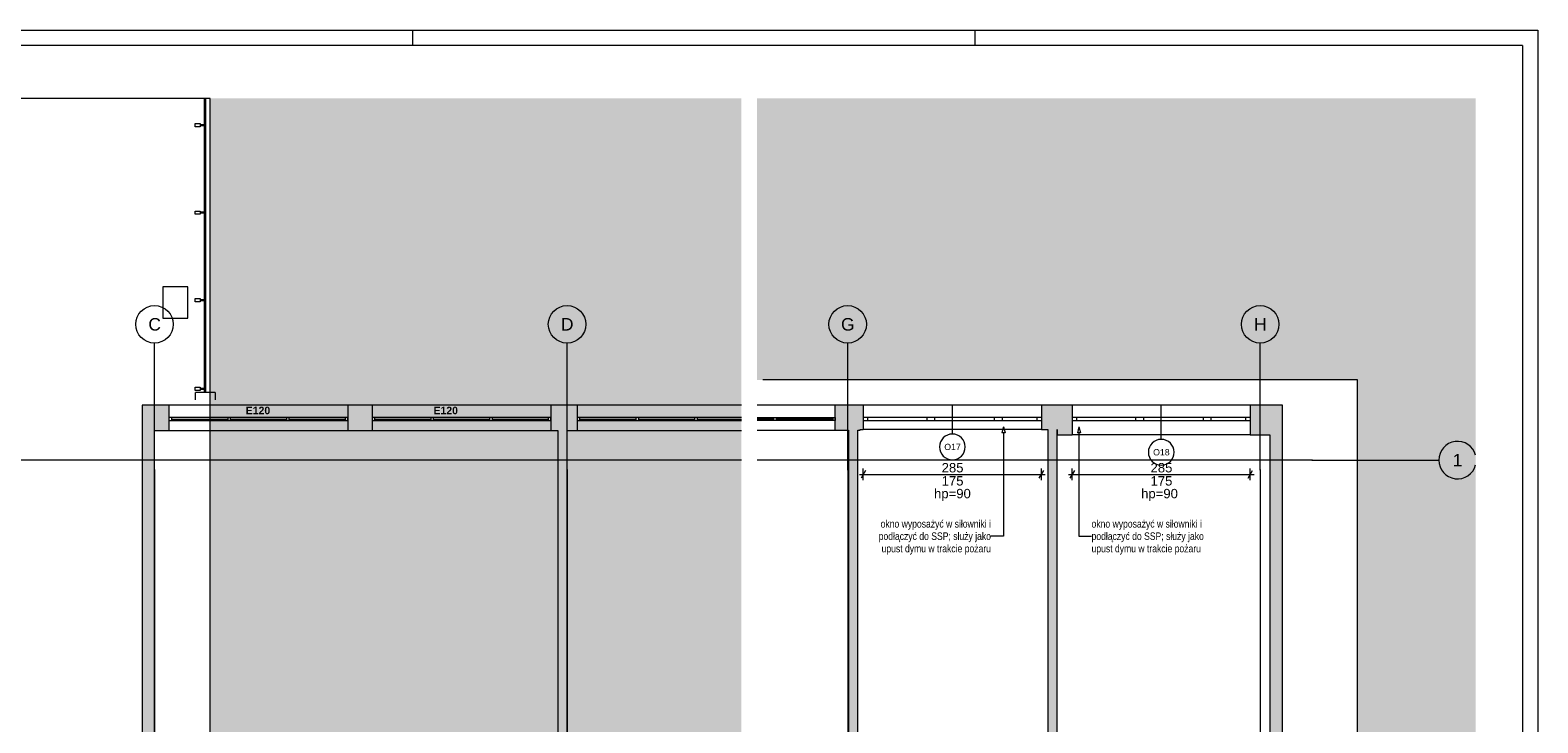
# Paper-space layout 'A-34 RZUT - PIĘTRO 4' of a CAD drawing. Header units: millimetres. Extents: x 0 to 800, y 0 to 550.
# Tile 15 of 15: x 318 to 800, y 329 to 550. Entities that reach past the tile are written whole.
import ezdxf
from ezdxf.xclip import XClip

# ---------------------------------------------------------------- set-up
doc = ezdxf.new("R2010")
doc.units = ezdxf.units.MM
doc.header["$MEASUREMENT"] = 0
doc.header["$XCLIPFRAME"] = 0
doc.linetypes.add('DASHDOTX2', pattern=[1000, 500, -250, 0, -250])
doc.linetypes.add('PRZERYWANA_DU_A', pattern=[550, 350.0000000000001, -199.9999999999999])
for name, color, linetype, lineweight in [('0_Nr_pióra__2', 8, 'Continuous', 13), ('A_Arkusz_Nr_pióra__1', 7, 'Continuous', 20), ('A_podkład_Nr_pióra__2', 8, 'Continuous', 13), ('A_wymiary_Nr_pióra__1', 7, 'Continuous', 20), ('A_wymiary_Nr_pióra__2', 8, 'Continuous', 13), ('A_ściany_Nr_pióra__1', 7, 'Continuous', 20), ('Okna Archicada_Nr_pióra__3', 252, 'Continuous', 13), ('Znaczniki okien Archicada_Nr_pióra__3', 252, 'Continuous', 13)]:
    doc.layers.add(name, color=color, linetype=linetype, lineweight=lineweight)
for name, color, linetype, lineweight, true_color in [('A_Arkusz_Nr_pióra__237', 7, 'Continuous', 5, 0x343434), ('A_opis_Nr_pióra__255', 7, 'Continuous', 15, 0x242424), ('A_opis_Nr_pióra__8', 7, 'Continuous', 13, 0x4c4c4c), ('A_osie_Nr_pióra__16', 7, 'Continuous', 5, 0x0f0f0f), ('A_osie_Nr_pióra__76', 7, 'Continuous', 5, 0x2d2d2d), ('A_ppoż proj_Nr_pióra__8', 7, 'Continuous', 13, 0x4c4c4c), ('A_ściany_Nr_pióra__19', 7, 'Continuous', 5, 0x191919), ('Okna Archicada_Nr_pióra__19', 7, 'Continuous', 5, 0x191919)]:
    doc.layers.add(name, color=color, linetype=linetype, lineweight=lineweight, true_color=true_color)
doc.layers.add('A_podrys', color=7, linetype='Continuous')
doc.layers.add('A_ściany', color=7, linetype='Continuous')
doc.styles.add('STYL_AUTOMATYCZNY_1', font='arial.ttf')
doc.styles.add('STYL_AUTOMATYCZNY_2', font='ARIALN.TTF')
doc.styles.add('STYL_AUTOMATYCZNY_3', font='arial.ttf')
doc.styles.add('STYL_AUTOMATYCZNY_5', font='arial.ttf')

# ---------------------------------------------------------------- blocks, each defined once
blk = doc.blocks.new('Rysunek_1_1', base_point=(-3193.210673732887, -647.6028358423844))
at = {"linetype": 'Continuous', "lineweight": 0, "true_color": 0x484848}
blk.add_hatch(color=251, dxfattribs=at).paths.add_polyline_path([(545.1719959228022, 528.1668315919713), (375.1720020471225, 528.1668315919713), (375.1720020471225, 300.5468399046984), (545.1719959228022, 300.5468399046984)])
at = {"layer": 'A_ściany', "linetype": 'Continuous', "lineweight": 0, "true_color": 0x000000}
for points in [[(357.3735442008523, 296.1068323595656), (357.3735442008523, 422.0668323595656), (353.3835442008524, 430.1668323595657), (353.3835442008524, 292.0468323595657)], [(361.9835442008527, 422.0668323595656), (361.9835442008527, 430.1668323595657), (353.3835442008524, 430.1668323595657), (357.3735442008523, 422.0668323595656)], [(426.9835442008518, 422.0668323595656), (426.9835442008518, 430.1668323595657), (419.1835442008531, 430.1668323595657), (419.1835442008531, 422.0668323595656)], [(492.5835442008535, 422.0668323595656), (492.5835442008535, 430.1668323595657), (484.1835442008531, 430.1668323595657), (484.1835442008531, 422.0668323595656)], [(489.3835442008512, 296.1068323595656), (489.3835442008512, 422.0668323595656), (486.3835442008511, 422.0668323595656), (486.3835442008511, 296.1068323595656)]]:
    blk.add_hatch(color=18, dxfattribs=at).paths.add_polyline_path(points)
at = {"layer": '0_Nr_pióra__2', "color": 8, "linetype": 'PRZERYWANA_DU_A', "lineweight": 13, "ltscale": 2, "flags": 128}
for points in [[(375.1719941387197, 528.1668323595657), (61.04157373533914, 528.1668323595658)], [(545.1719941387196, 300.5468323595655), (375.1719941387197, 300.5468323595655), (375.1719941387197, 528.1668323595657)]]:
    blk.add_lwpolyline(points, dxfattribs=at)
at = {"layer": 'A_osie_Nr_pióra__16', "color": 250, "linetype": 'DASHDOTX2', "lineweight": 5, "ltscale": 2, "true_color": 0x0f0f0f}
for p, q in [((357.3835442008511, 409.4627851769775), (357.3835467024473, 449.9649491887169)), ((489.3835442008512, 409.4627851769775), (489.3835435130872, 449.9649491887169)), ((545.1719923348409, 412.5468351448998), (96.77420926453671, 412.5468351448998)), ((357.3835474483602, 409.462781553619), (357.3835474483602, 110.5468336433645)), ((489.3835467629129, 409.462781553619), (489.3835467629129, 110.5468336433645))]:
    blk.add_line(p, q, dxfattribs=at)
for p in [(357.3835442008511, 409.4627851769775), (357.3835442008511, 409.4627851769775), (489.3835442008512, 409.4627851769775), (489.3835442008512, 409.4627851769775)]:
    blk.add_point(p, dxfattribs=at)
at = {"layer": 'A_osie_Nr_pióra__76', "color": 250, "linetype": 'Continuous', "lineweight": 5, "ltscale": 2, "true_color": 0x2d2d2d}
for centre in [(357.3835442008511, 455.9649460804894), (489.3835442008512, 455.9649460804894)]:
    blk.add_circle(centre, 6.000000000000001, dxfattribs=at)
at = {"layer": 'A_podkład_Nr_pióra__2', "color": 8, "linetype": 'Continuous', "lineweight": 13, "ltscale": 2}
for p, q in [((373.253469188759, 528.1668301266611), (373.253469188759, 434.203717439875)), ((373.7625511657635, 434.203717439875), (373.7625511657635, 528.1668301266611)), ((370.3747096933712, 519.1272643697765), (370.3747096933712, 520.1553927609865)), ((370.3747096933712, 520.1553927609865), (372.0197151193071, 520.1553927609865)), ((372.0197151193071, 519.1272643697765), (370.3747096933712, 519.1272643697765)), ((372.0197151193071, 520.1553927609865), (372.0197151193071, 519.1272643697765)), ((372.0197151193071, 519.8469505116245), (373.253469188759, 519.8469505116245)), ((373.253469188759, 519.4356991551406), (372.0197151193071, 519.4356991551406)), ((373.664720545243, 520.1553927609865), (373.253469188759, 520.1553927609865)), ((373.253469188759, 519.1272643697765), (373.664720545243, 519.1272643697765)), ((373.664720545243, 519.1272643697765), (373.664720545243, 520.1553927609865)), ((370.3747096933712, 491.1621198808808), (370.3747096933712, 492.1902557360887)), ((370.3747096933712, 492.1902557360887), (372.0197151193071, 492.1902557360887)), ((372.0197151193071, 492.1902557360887), (372.0197151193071, 491.1621198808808)), ((373.664720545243, 492.1902557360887), (373.253469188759, 492.1902557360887)), ((373.664720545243, 491.1621198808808), (373.664720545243, 492.1902557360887)), ((372.0197151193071, 491.1621198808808), (370.3747096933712, 491.1621198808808)), ((372.0197151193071, 491.8818134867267), (373.253469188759, 491.8818134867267)), ((373.253469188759, 491.4705621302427), (372.0197151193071, 491.4705621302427)), ((373.253469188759, 491.1621198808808), (373.664720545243, 491.1621198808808)), ((368.0625497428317, 467.9037127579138), (360.0625472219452, 467.9037127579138)), ((360.0625472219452, 467.9037127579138), (360.0625472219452, 457.9037170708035)), ((368.0625497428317, 457.9037170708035), (368.0625497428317, 467.9037127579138)), ((370.3747096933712, 463.1969828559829), (370.3747096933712, 464.2251112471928)), ((370.3747096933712, 464.2251112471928), (372.0197151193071, 464.2251112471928)), ((372.0197151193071, 463.1969828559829), (370.3747096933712, 463.1969828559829)), ((372.0197151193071, 464.2251112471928), (372.0197151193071, 463.1969828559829)), ((372.0197151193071, 463.9166764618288), (373.253469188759, 463.9166764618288)), ((373.253469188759, 463.5054251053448), (372.0197151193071, 463.5054251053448)), ((373.664720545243, 464.2251112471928), (373.253469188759, 464.2251112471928)), ((373.253469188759, 463.1969828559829), (373.664720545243, 463.1969828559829)), ((373.664720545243, 463.1969828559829), (373.664720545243, 464.2251112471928)), ((360.0625472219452, 457.9037170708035), (368.0625497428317, 457.9037170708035)), ((370.3747096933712, 434.820594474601), (370.3747096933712, 435.8487228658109)), ((370.3747096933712, 435.8487228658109), (372.0197151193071, 435.8487228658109)), ((372.0197151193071, 434.820594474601), (370.3747096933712, 434.820594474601)), ((370.4625460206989, 431.8037136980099), (370.4625460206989, 434.203717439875)), ((376.7625483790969, 434.203717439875), (370.4625460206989, 434.203717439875)), ((372.0197151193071, 435.8487228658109), (372.0197151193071, 434.820594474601)), ((372.0197151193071, 435.540280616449), (373.253469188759, 435.540280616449)), ((373.253469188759, 435.129029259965), (372.0197151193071, 435.129029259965)), ((373.664720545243, 435.8487228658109), (373.253469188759, 435.8487228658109)), ((373.253469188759, 434.820594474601), (373.664720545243, 434.820594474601)), ((373.664720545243, 434.820594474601), (373.664720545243, 435.8487228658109)), ((376.7625483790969, 434.203717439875), (376.7625483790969, 431.8037136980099))]:
    blk.add_line(p, q, dxfattribs=at)
at = {"layer": 'A_ściany_Nr_pióra__1', "color": 7, "linetype": 'Continuous', "lineweight": 20, "ltscale": 2}
for p, q in [((361.9835414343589, 430.1668291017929), (361.9835414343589, 422.066831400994)), ((419.1835460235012, 430.1668291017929), (419.1835460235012, 422.066831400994)), ((426.983543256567, 430.1668291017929), (426.983543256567, 422.066831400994)), ((484.1835478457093, 430.1668291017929), (484.1835478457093, 422.066831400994)), ((492.5835460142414, 430.1668291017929), (492.5835460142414, 422.066831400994))]:
    blk.add_line(p, q, dxfattribs=at)
at = {"layer": 'A_ściany_Nr_pióra__1', "color": 7, "linetype": 'Continuous', "lineweight": 20, "ltscale": 2, "flags": 128}
for points in [[(353.3835442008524, 430.1668323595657), (353.3835442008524, 292.0468323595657)], [(361.9835442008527, 430.1668323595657), (353.3835442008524, 430.1668323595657)], [(426.9835442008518, 430.1668323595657), (419.1835442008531, 430.1668323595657)], [(492.5835442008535, 430.1668323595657), (484.1835442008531, 430.1668323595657)], [(357.3735442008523, 296.1068323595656), (357.3735442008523, 422.0668323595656)], [(357.3735442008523, 422.0668323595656), (361.9835442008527, 422.0668323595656)], [(419.1835442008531, 422.0668323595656), (426.9835442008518, 422.0668323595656)], [(484.1835442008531, 422.0668323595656), (486.3835442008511, 422.0668323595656)], [(486.3835442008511, 422.0668323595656), (486.3835442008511, 296.1068323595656)], [(489.3835442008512, 422.0668323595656), (492.5835442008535, 422.0668323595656)], [(489.3835442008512, 296.1068323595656), (489.3835442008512, 422.0668323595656)]]:
    blk.add_lwpolyline(points, dxfattribs=at)
at = {"layer": 'A_ściany_Nr_pióra__19', "color": 250, "linetype": 'Continuous', "lineweight": 5, "ltscale": 2, "true_color": 0x191919}
for p, q in [((419.1835460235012, 430.1668291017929), (361.9835414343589, 430.1668291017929)), ((484.1835478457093, 430.1668291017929), (426.983543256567, 430.1668291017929)), ((545.1719932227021, 430.166832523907), (492.5835457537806, 430.166832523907)), ((361.9835414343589, 422.066831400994), (419.1835460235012, 422.066831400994)), ((426.983543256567, 422.066831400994), (484.1835478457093, 422.066831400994)), ((492.5835457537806, 422.0668358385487), (545.1719932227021, 422.0668358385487))]:
    blk.add_line(p, q, dxfattribs=at)
at = {"layer": 'Okna Archicada_Nr_pióra__19', "color": 250, "linetype": 'Continuous', "lineweight": 5, "ltscale": 2, "true_color": 0x191919}
for p, q in [((419.1835460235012, 426.1668353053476), (361.9835414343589, 426.1668353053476)), ((361.9835414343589, 426.1668353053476), (361.9835414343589, 425.1668312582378)), ((361.9835414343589, 425.1668312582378), (419.1835460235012, 425.1668312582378)), ((362.7835476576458, 426.1668353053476), (362.7835476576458, 425.1668312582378)), ((362.7835476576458, 425.6668295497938), (380.7835458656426, 425.6668295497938)), ((380.7835458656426, 426.1668353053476), (380.7835458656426, 425.1668312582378)), ((381.5835446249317, 426.1668353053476), (381.5835446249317, 425.1668312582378)), ((381.5835446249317, 425.6668295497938), (399.5835428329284, 425.6668295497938)), ((399.5835428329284, 426.1668353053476), (399.5835428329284, 425.1668312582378)), ((400.3835415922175, 426.1668353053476), (400.3835415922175, 425.1668312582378)), ((400.3835415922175, 425.6668295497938), (418.383547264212, 425.6668295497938)), ((418.383547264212, 426.1668353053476), (418.383547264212, 425.1668312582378)), ((419.1835460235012, 425.1668312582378), (419.1835460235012, 426.1668353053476)), ((484.1835478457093, 426.1668353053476), (426.983543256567, 426.1668353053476)), ((426.983543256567, 426.1668353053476), (426.983543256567, 425.1668312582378)), ((426.983543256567, 425.1668312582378), (484.1835478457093, 425.1668312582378)), ((427.783542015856, 426.1668353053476), (427.783542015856, 425.1668312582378)), ((427.783542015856, 425.6668295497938), (445.7835476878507, 425.6668295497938)), ((445.7835476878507, 426.1668353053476), (445.7835476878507, 425.1668312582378)), ((446.5835464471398, 426.1668353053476), (446.5835464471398, 425.1668312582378)), ((446.5835464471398, 425.6668295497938), (464.5835446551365, 425.6668295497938)), ((464.5835446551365, 426.1668353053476), (464.5835446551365, 425.1668312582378)), ((465.3835434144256, 426.1668353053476), (465.3835434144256, 425.1668312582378)), ((465.3835434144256, 425.6668295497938), (483.3835416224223, 425.6668295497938)), ((483.3835416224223, 426.1668353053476), (483.3835416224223, 425.1668312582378)), ((484.1835478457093, 425.1668312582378), (484.1835478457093, 426.1668353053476)), ((545.1719932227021, 426.1668325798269), (492.5835457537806, 426.1668325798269)), ((492.5835457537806, 426.1668325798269), (492.5835460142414, 425.1668312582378)), ((492.5835457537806, 425.1668344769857), (545.1719932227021, 425.1668344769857)), ((493.3835447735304, 426.1668353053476), (493.3835447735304, 425.1668312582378)), ((493.3835447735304, 425.6668295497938), (511.3835429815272, 425.6668295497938)), ((511.3835429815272, 426.1668353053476), (511.3835429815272, 425.1668312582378)), ((512.1835417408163, 426.1668353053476), (512.1835417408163, 425.1668312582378)), ((512.1835417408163, 425.6668295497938), (530.183547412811, 425.6668295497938)), ((530.183547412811, 426.1668353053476), (530.183547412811, 425.1668312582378)), ((530.9835454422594, 425.6668349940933), (545.1719905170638, 425.6668349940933)), ((530.9835461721, 426.1668353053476), (530.9835461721, 425.1668312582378))]:
    blk.add_line(p, q, dxfattribs=at)
at = {"layer": 'A_osie_Nr_pióra__76', "color": 250, "linetype": 'Continuous', "lineweight": 5, "true_color": 0x2d2d2d, "char_height": 4, "attachment_point": 1, "style": 'STYL_AUTOMATYCZNY_1'}
for s, insert in [('\\A1;{\\pql;\\pt0;\\fArial|b0|i0|c238|p0;\\W1.000000;C}', (355.4027342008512, 457.9649461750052)), ('\\A1;{\\pql;\\pt0;\\fArial|b0|i0|c238|p0;\\W1.000000;D}', (487.4027342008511, 457.9649461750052))]:
    blk.add_mtext(s, dxfattribs=dict(at, insert=insert))
at = {"layer": 'A_ppoż proj_Nr_pióra__8', "color": 251, "linetype": 'Continuous', "lineweight": 13, "true_color": 0x4c4c4c, "char_height": 2.399999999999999, "attachment_point": 5, "style": 'STYL_AUTOMATYCZNY_3'}
for insert in [(390.4835442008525, 428.3980868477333), (450.5524253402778, 428.3980868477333)]:
    blk.add_mtext('\\A1;{\\pqc;\\fArial|b1|i0|c238|p0;\\W1.000000;E\\fArial|b1|i0|c238|p0;\\W1.000000;12\\fArial|b1|i0|c238|p0;\\W1.000000;0}', dxfattribs=dict(at, insert=insert))
blk = doc.blocks.new('Rysunek_2_2', base_point=(-3499.427803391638, -647.6028358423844))
at = {"linetype": 'Continuous', "lineweight": 0, "true_color": 0x484848}
blk.add_hatch(color=251, dxfattribs=at).paths.add_polyline_path([(780.0999990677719, 528.1668315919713), (550.1719986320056, 528.1668315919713), (550.1719986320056, 438.1668307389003), (742.3024135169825, 438.1668307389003), (742.3024135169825, 120.5468381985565), (550.1719986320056, 120.5468381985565), (550.1719986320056, 110.5468303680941), (780.0999990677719, 110.5468303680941)])
at = {"layer": 'A_ściany', "linetype": 'Continuous', "lineweight": 0, "true_color": 0x000000}
for points in [[(575.1664145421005, 430.1668323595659), (575.1664145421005, 422.1668323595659), (583.1664145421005, 422.1668323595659), (583.1664145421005, 430.1668323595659)], [(583.1664145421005, 422.3668323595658), (584.166414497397, 422.3668323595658), (584.166414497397, 430.1668327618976), (583.1664145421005, 430.1668327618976)], [(646.1664145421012, 430.1668327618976), (641.1664147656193, 430.1668327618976), (641.1664147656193, 422.3668323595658), (646.1664145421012, 422.3668323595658)], [(646.1664145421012, 420.6668323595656), (651.0024141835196, 420.6668323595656), (651.0024141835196, 430.1668318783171), (646.1664145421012, 430.1668318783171)], [(718.3024145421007, 430.1668318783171), (708.0024145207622, 430.1668318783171), (708.0024145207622, 420.6668323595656), (714.2024141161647, 420.6668323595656)], [(718.3024142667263, 430.1668323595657), (714.2024145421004, 420.6668318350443), (714.2024145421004, 288.0268305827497), (715.7024144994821, 288.0268305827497), (718.3024142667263, 288.0268305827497)], [(582.3815309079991, 295.9510601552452), (582.3815309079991, 422.1668323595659), (579.381530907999, 422.1668323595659), (579.381530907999, 295.9510601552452)], [(646.1664145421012, 295.9510601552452), (646.1664145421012, 422.3668323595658), (643.1664145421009, 422.3668323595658), (643.1664145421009, 295.9510601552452)]]:
    blk.add_hatch(color=18, dxfattribs=at).paths.add_polyline_path(points)
at = {"layer": '0_Nr_pióra__2', "color": 8, "linetype": 'PRZERYWANA_DU_A', "lineweight": 13, "ltscale": 2, "flags": 128}
blk.add_lwpolyline([(550.1719941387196, 120.5468323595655), (742.3024145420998, 120.5468323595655), (742.3024145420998, 438.1668323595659), (550.1719941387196, 438.1668323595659)], dxfattribs=at)
at = {"layer": 'A_opis_Nr_pióra__255', "color": 250, "linetype": 'Continuous', "lineweight": 15, "ltscale": 2, "true_color": 0x242424}
for p, q in [((629.0324376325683, 423.1612976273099), (628.5324359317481, 421.2952726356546)), ((629.5324331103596, 421.2952726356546), (628.5324359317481, 421.2952726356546)), ((629.0324376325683, 423.1612976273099), (629.5324331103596, 421.2952726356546)), ((629.0324376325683, 421.2952726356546), (629.0324376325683, 388.2098177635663)), ((653.1748959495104, 423.1612976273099), (652.6749004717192, 421.2952726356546)), ((653.6748976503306, 421.2952726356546), (652.6749004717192, 421.2952726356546)), ((653.1748959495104, 423.1612976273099), (653.6748976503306, 421.2952726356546)), ((653.1748959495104, 421.2952726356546), (653.1748959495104, 388.2098177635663)), ((629.0324376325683, 388.2098177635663), (625.0081604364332, 388.2098177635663)), ((653.1748959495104, 388.2098177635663), (657.1991731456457, 388.2098177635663))]:
    blk.add_line(p, q, dxfattribs=at)
at = {"layer": 'A_osie_Nr_pióra__16', "color": 250, "linetype": 'DASHDOTX2', "lineweight": 5, "ltscale": 2, "true_color": 0x0f0f0f}
for p, q in [((579.1664145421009, 409.4627851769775), (579.1664173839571, 449.9649471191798)), ((711.1664145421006, 409.4627851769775), (711.1664121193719, 449.9649471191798)), ((727.8002545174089, 412.546826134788), (550.1720014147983, 412.546826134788)), ((727.8002536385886, 412.5468323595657), (768.3024173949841, 412.5468328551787)), ((579.1664126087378, 409.462781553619), (579.1664126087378, 110.5468336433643)), ((711.1664119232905, 409.462781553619), (711.1664119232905, 110.5468336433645))]:
    blk.add_line(p, q, dxfattribs=at)
for p in [(727.8002536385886, 412.5468323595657), (727.8002536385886, 412.5468323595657), (579.1664145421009, 409.4627851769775), (579.1664145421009, 409.4627851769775), (711.1664145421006, 409.4627851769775), (711.1664145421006, 409.4627851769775)]:
    blk.add_point(p, dxfattribs=at)
at = {"layer": 'A_osie_Nr_pióra__76', "color": 250, "linetype": 'Continuous', "lineweight": 5, "ltscale": 2, "true_color": 0x2d2d2d}
for centre in [(579.1664145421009, 455.9649460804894), (711.1664145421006, 455.9649460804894)]:
    blk.add_circle(centre, 6.000000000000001, dxfattribs=at)
blk.add_arc((774.3024145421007, 412.5468323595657), 6.000000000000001, 14.92489967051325, 345.0751003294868, dxfattribs=at)
at = {"layer": 'A_wymiary_Nr_pióra__1', "color": 7, "linetype": 'Continuous', "lineweight": 20, "ltscale": 2}
for p, q in [((584.8881003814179, 409.2294544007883), (583.4447248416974, 406.7294521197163)), ((640.4447258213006, 406.7294521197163), (641.8881013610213, 409.2294544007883)), ((651.7241025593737, 409.2294544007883), (650.2807270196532, 406.7294521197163)), ((707.2807279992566, 406.7294521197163), (708.724103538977, 409.2294544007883))]:
    blk.add_line(p, q, dxfattribs=at)
at = {"layer": 'A_wymiary_Nr_pióra__2', "color": 8, "linetype": 'Continuous', "lineweight": 13, "ltscale": 2}
for p, q in [((582.9439141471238, 407.9794532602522), (584.1664157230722, 407.9794532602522)), ((584.1664157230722, 406.1044546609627), (584.1664157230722, 409.8544518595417)), ((584.1664157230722, 407.9794532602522), (641.1664167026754, 407.9794532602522)), ((641.1664167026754, 406.1044546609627), (641.1664167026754, 409.8544518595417)), ((641.1664167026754, 407.9794532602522), (642.3889120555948, 407.9794532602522)), ((649.7799163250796, 407.9794532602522), (651.0024116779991, 407.9794532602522)), ((651.0024116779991, 406.1044546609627), (651.0024116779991, 409.8544518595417)), ((651.0024116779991, 407.9794532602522), (708.0024126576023, 407.9794532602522)), ((708.0024126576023, 406.1044546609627), (708.0024126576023, 409.8544518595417)), ((708.0024126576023, 407.9794532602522), (709.2249142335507, 407.9794532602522))]:
    blk.add_line(p, q, dxfattribs=at)
at = {"layer": 'A_ściany_Nr_pióra__1', "color": 7, "linetype": 'Continuous', "lineweight": 20, "ltscale": 2}
for p, q in [((575.1664162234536, 422.1668327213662), (575.1664162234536, 430.1668350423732)), ((584.1664157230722, 430.1668350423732), (584.1664157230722, 426.1668338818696)), ((641.1664167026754, 430.1668350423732), (641.1664167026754, 426.1668338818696)), ((651.0024116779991, 430.1668350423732), (651.0024116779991, 426.1668338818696)), ((708.0024126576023, 430.1668350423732), (708.0024126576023, 426.1668338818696)), ((584.1664157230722, 426.1668338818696), (584.1664157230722, 425.1668304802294)), ((584.1664157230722, 425.1668304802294), (584.1664157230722, 422.3668346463)), ((641.1664167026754, 426.1668338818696), (641.1664167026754, 425.1668304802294)), ((641.1664167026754, 425.1668304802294), (641.1664167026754, 422.3668346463)), ((651.0024116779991, 426.1668338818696), (651.0024116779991, 425.1668304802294)), ((651.0024116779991, 425.1668304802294), (651.0024116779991, 420.6668338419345)), ((708.0024126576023, 426.1668338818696), (708.0024126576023, 425.1668304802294)), ((708.0024126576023, 425.1668304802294), (708.0024126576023, 420.6668338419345))]:
    blk.add_line(p, q, dxfattribs=at)
at = {"layer": 'A_ściany_Nr_pióra__1', "color": 7, "linetype": 'Continuous', "lineweight": 20, "ltscale": 2, "flags": 128}
for points in [[(583.1664145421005, 430.1668323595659), (575.1664145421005, 430.1668323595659)], [(584.166414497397, 430.1668323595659), (583.1664145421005, 430.1668323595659)], [(646.1664145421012, 430.1668323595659), (641.1664147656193, 430.1668323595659)], [(651.0024141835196, 430.1668323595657), (646.1664145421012, 430.1668323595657)], [(718.3024145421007, 430.1668323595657), (708.0024145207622, 430.1668323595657)], [(718.3024145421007, 288.0268308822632), (718.3024145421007, 430.1668323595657)], [(575.1664145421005, 422.1668323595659), (579.381530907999, 422.1668323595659)], [(579.381530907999, 422.1668323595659), (579.381530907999, 295.9510601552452)], [(582.3815309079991, 422.1668323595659), (583.1664145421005, 422.1668323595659)], [(582.3815309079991, 295.9510601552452), (582.3815309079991, 422.1668323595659)], [(583.1664145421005, 422.1668323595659), (583.1664145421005, 422.3668323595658)], [(583.1664145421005, 422.3668323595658), (584.166414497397, 422.3668323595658)], [(641.1664147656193, 422.3668323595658), (643.1664145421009, 422.3668323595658)], [(643.1664145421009, 422.3668323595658), (643.1664145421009, 295.9510601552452)], [(646.1664145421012, 422.3668323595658), (646.1664145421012, 420.6668323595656)], [(646.1664145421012, 295.9510601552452), (646.1664145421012, 422.3668323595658)], [(646.1664145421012, 420.6668323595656), (651.0024149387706, 420.6668323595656)], [(708.0024144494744, 420.6668323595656), (714.2024145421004, 420.6668323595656)], [(714.2024145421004, 420.6668323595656), (714.2024145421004, 295.9510601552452)]]:
    blk.add_lwpolyline(points, dxfattribs=at)
at = {"layer": 'A_ściany_Nr_pióra__19', "color": 250, "linetype": 'Continuous', "lineweight": 5, "ltscale": 2, "true_color": 0x191919}
for p, q in [((575.1664164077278, 430.1668350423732), (550.1719943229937, 430.1668350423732)), ((550.1719943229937, 422.1668327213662), (575.1664164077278, 422.1668327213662))]:
    blk.add_line(p, q, dxfattribs=at)
at = {"layer": 'Okna Archicada_Nr_pióra__19', "color": 250, "linetype": 'Continuous', "lineweight": 5, "ltscale": 2, "true_color": 0x191919}
for p, q in [((555.4730798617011, 425.6668321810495), (550.1719927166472, 425.6668321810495)), ((550.1719943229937, 426.1668338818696), (575.1664164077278, 426.1668338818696)), ((575.1664164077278, 425.1668304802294), (550.1719943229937, 425.1668304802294)), ((555.4730812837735, 426.1668338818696), (555.4730812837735, 425.1668304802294)), ((556.2730827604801, 426.1668338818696), (556.2730827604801, 425.1668304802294)), ((574.3664147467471, 425.6668321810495), (556.2730827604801, 425.6668321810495)), ((574.3664147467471, 426.1668338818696), (574.3664147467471, 425.1668304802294)), ((575.1664164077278, 426.1668338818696), (575.1664162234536, 425.1668304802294))]:
    blk.add_line(p, q, dxfattribs=at)
at = {"layer": 'Okna Archicada_Nr_pióra__3', "color": 252, "linetype": 'Continuous', "lineweight": 13, "ltscale": 2}
for p, q in [((641.1664167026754, 430.1668350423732), (584.1664157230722, 430.1668350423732)), ((584.1664157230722, 430.1668350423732), (584.1664157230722, 426.1668338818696)), ((641.1664167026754, 430.1668350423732), (641.1664167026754, 426.1668338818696)), ((708.0024126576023, 430.1668350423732), (651.0024116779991, 430.1668350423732)), ((651.0024116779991, 430.1668350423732), (651.0024116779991, 426.1668338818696)), ((708.0024126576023, 430.1668350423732), (708.0024126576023, 426.1668338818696)), ((585.6664146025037, 426.1668338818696), (584.1664157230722, 426.1668338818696)), ((584.1664157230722, 426.1668338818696), (584.1664157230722, 425.1668304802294)), ((584.1664157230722, 426.1668338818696), (584.1664157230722, 425.1668304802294)), ((584.1664157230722, 425.1668304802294), (585.6664146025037, 425.1668304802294)), ((584.1664157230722, 425.1668304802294), (584.1664157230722, 422.3668346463)), ((585.6664146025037, 425.1668304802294), (585.6664146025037, 426.1668338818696)), ((604.4664150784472, 426.1668338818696), (585.6664146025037, 426.1668338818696)), ((585.6664146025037, 425.1668304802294), (604.4664150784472, 425.1668304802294)), ((605.766412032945, 426.1668338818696), (604.4664150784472, 426.1668338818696)), ((604.4664150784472, 426.1668338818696), (604.4664150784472, 425.1668304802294)), ((604.4664150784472, 425.1668304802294), (605.766412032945, 425.1668304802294)), ((607.0664152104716, 426.1668338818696), (605.766412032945, 426.1668338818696)), ((605.766412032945, 425.1668304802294), (607.0664152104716, 425.1668304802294)), ((607.0664152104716, 425.1668304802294), (607.0664152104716, 426.1668338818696)), ((626.066417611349, 426.1668338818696), (607.0664152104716, 426.1668338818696)), ((607.0664152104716, 425.1668304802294), (626.066417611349, 425.1668304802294)), ((627.3664145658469, 426.1668338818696), (626.066417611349, 426.1668338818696)), ((626.066417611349, 426.1668338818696), (626.066417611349, 425.1668304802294)), ((626.066417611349, 425.1668304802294), (627.3664145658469, 425.1668304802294)), ((628.6664115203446, 426.1668338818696), (627.3664145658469, 426.1668338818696)), ((627.3664145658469, 425.1668304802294), (628.6664115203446, 425.1668304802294)), ((628.6664115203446, 425.1668304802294), (628.6664115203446, 426.1668338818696)), ((639.6664116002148, 426.1668338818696), (628.6664115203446, 426.1668338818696)), ((628.6664115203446, 425.1668304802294), (639.6664116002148, 425.1668304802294)), ((641.1664167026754, 426.1668338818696), (639.6664116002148, 426.1668338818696)), ((639.6664116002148, 426.1668338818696), (639.6664116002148, 425.1668304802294)), ((639.6664116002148, 425.1668304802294), (641.1664167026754, 425.1668304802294)), ((641.1664167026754, 426.1668338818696), (641.1664167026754, 425.1668304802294)), ((641.1664167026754, 426.1668338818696), (641.1664167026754, 425.1668304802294)), ((641.1664167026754, 425.1668304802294), (641.1664167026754, 422.3668346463)), ((652.5024167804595, 426.1668338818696), (651.0024116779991, 426.1668338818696)), ((651.0024116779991, 426.1668338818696), (651.0024116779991, 425.1668304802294)), ((651.0024116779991, 426.1668338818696), (651.0024116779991, 425.1668304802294)), ((651.0024116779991, 425.1668304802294), (652.5024167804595, 425.1668304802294)), ((651.0024116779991, 425.1668304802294), (651.0024116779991, 420.6668338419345)), ((652.5024167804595, 425.1668304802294), (652.5024167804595, 426.1668338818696)), ((671.302417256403, 426.1668338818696), (652.5024167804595, 426.1668338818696)), ((652.5024167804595, 425.1668304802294), (671.302417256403, 425.1668304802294)), ((672.6024142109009, 426.1668338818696), (671.302417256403, 426.1668338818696)), ((671.302417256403, 426.1668338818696), (671.302417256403, 425.1668304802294)), ((671.302417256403, 425.1668304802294), (672.6024142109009, 425.1668304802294)), ((673.9024173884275, 426.1668338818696), (672.6024142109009, 426.1668338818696)), ((672.6024142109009, 425.1668304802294), (673.9024173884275, 425.1668304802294)), ((673.9024173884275, 425.1668304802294), (673.9024173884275, 426.1668338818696)), ((692.902413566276, 426.1668338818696), (673.9024173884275, 426.1668338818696)), ((673.9024173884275, 425.1668304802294), (692.902413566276, 425.1668304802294)), ((694.2024167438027, 426.1668338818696), (692.902413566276, 426.1668338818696)), ((692.902413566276, 426.1668338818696), (692.902413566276, 425.1668304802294)), ((692.902413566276, 425.1668304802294), (694.2024167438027, 425.1668304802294)), ((695.5024136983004, 426.1668338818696), (694.2024167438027, 426.1668338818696)), ((694.2024167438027, 425.1668304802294), (695.5024136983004, 425.1668304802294)), ((695.5024136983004, 425.1668304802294), (695.5024136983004, 426.1668338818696)), ((706.5024137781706, 426.1668338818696), (695.5024136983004, 426.1668338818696)), ((695.5024136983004, 425.1668304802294), (706.5024137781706, 425.1668304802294)), ((708.0024126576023, 426.1668338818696), (706.5024137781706, 426.1668338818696)), ((706.5024137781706, 426.1668338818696), (706.5024137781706, 425.1668304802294)), ((706.5024137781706, 425.1668304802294), (708.0024126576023, 425.1668304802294)), ((708.0024126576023, 426.1668338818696), (708.0024126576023, 425.1668304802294)), ((708.0024126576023, 426.1668338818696), (708.0024126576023, 425.1668304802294)), ((708.0024126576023, 425.1668304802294), (708.0024126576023, 420.6668338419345)), ((641.1664167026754, 422.3668346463), (584.1664157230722, 422.3668346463)), ((708.0024126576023, 420.6668338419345), (651.0024116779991, 420.6668338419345))]:
    blk.add_line(p, q, dxfattribs=at)
at = {"layer": 'Znaczniki okien Archicada_Nr_pióra__3', "color": 252, "linetype": 'Continuous', "lineweight": 13, "ltscale": 2}
for p, q in [((612.6664131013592, 420.8834388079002), (612.6664131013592, 430.1668350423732)), ((679.5024152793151, 419.1834380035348), (679.5024152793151, 430.1668350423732))]:
    blk.add_line(p, q, dxfattribs=at)
for centre, start, end in [((612.666414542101, 416.7671361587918), 0, 180), ((612.666414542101, 416.7671361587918), 180, 0), ((679.5024145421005, 415.0671361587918), 0, 180), ((679.5024145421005, 415.0671361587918), 180, 0)]:
    blk.add_arc(centre, 4.1163, start, end, dxfattribs=at)
at = {"layer": 'A_opis_Nr_pióra__8', "color": 251, "linetype": 'Continuous', "lineweight": 13, "true_color": 0x4c4c4c, "char_height": 2.399999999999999, "line_spacing_factor": 0.9873091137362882, "style": 'STYL_AUTOMATYCZNY_2'}
for s, insert, width, attachment_point in [('\\A1;{\\pqr;\\fArial Narrow|b0|i0|c238|p0;\\W1.000000;okno wyposażyć w siłowniki i podłączyć do SSP; służy jako upust dymu w trakcie pożaru}', (625.0081624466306, 387.8726025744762), 36.31491699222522, 6), ('\\A1;{\\pql;\\fArial Narrow|b0|i0|c238|p0;\\W1.000000;okno wyposażyć w siłowniki i podłączyć do SSP; służy jako upust dymu w trakcie pożaru}', (657.1991701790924, 387.8726025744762), 36.31491699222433, 4)]:
    blk.add_mtext(s, dxfattribs=dict(at, insert=insert, width=width, attachment_point=attachment_point))
at = {"layer": 'A_osie_Nr_pióra__76', "color": 250, "linetype": 'Continuous', "lineweight": 5, "true_color": 0x2d2d2d, "char_height": 4, "attachment_point": 1, "style": 'STYL_AUTOMATYCZNY_1'}
for s, insert in [('\\A1;{\\pql;\\pt0;\\fArial|b0|i0|c238|p0;\\W1.000000;G}', (577.0329245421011, 457.9649461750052)), ('\\A1;{\\pql;\\pt0;\\fArial|b0|i0|c238|p0;\\W1.000000;H}', (709.1856045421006, 457.9649461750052)), ('\\A1;{\\pql;\\pt0;\\fArial|b0|i0|c238|p0;\\W1.000000;1}', (772.7769645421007, 414.5468324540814))]:
    blk.add_mtext(s, dxfattribs=dict(at, insert=insert))
at = {"layer": 'A_wymiary_Nr_pióra__1', "color": 7, "linetype": 'Continuous', "lineweight": 20, "char_height": 3, "width": 6.86451, "attachment_point": 7, "style": 'STYL_AUTOMATYCZNY_5'}
for s, insert in [('\\A1;{\\pql;\\fArial|b0|i0|c238|p0;\\W1.000000;285}', (609.2341594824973, 408.5794532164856)), ('\\A1;{\\pql;\\fArial|b0|i0|c238|p0;\\W1.000000;285}', (676.0701594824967, 408.5794532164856)), ('\\A1;{\\pql;\\fArial|b0|i0|c238|p0;\\W1.000000;175}', (609.2341594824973, 404.3794530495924)), ('\\A1;{\\pql;\\fArial|b0|i0|c238|p0;\\W1.000000;175}', (676.0701594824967, 404.3794530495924))]:
    blk.add_mtext(s, dxfattribs=dict(at, insert=insert))
at = {"layer": 'A_wymiary_Nr_pióra__1', "color": 7, "linetype": 'Continuous', "lineweight": 20, "char_height": 3, "attachment_point": 2, "style": 'STYL_AUTOMATYCZNY_5'}
for insert in [(612.6869506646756, 403.3519463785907), (678.9470076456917, 403.3519463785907)]:
    blk.add_mtext('\\A1;{\\pqc;\\fArial|b0|i0|c238|p0;\\W1.000000;hp=90}', dxfattribs=dict(at, insert=insert))
at = {"layer": 'Znaczniki okien Archicada_Nr_pióra__3', "color": 252, "linetype": 'Continuous', "lineweight": 13, "char_height": 2, "attachment_point": 7, "style": 'STYL_AUTOMATYCZNY_1'}
for s, insert in [('\\A1;{\\pql;\\pt2;\\fArial|b0|i0|c238|p0;\\W1.000000;O17}', (610.0742245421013, 415.7336569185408)), ('\\A1;{\\pql;\\pt2;\\fArial|b0|i0|c238|p0;\\W1.000000;O18}', (676.9102245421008, 414.0336569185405))]:
    blk.add_mtext(s, dxfattribs=dict(at, insert=insert))

psp = doc.layouts.new('A-34 RZUT - PIĘTRO 4')

# ---------------------------------------------------------------- linework, layer by layer
at = {"layer": 'A_Arkusz_Nr_pióra__1', "color": 7, "linetype": 'Continuous', "lineweight": 20}
for q in [(29.90003742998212, 545.1), (795.1000000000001, 4.900001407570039)]:
    psp.add_line((795.1, 545.1), q, dxfattribs=at)
at = {"layer": 'A_Arkusz_Nr_pióra__1', "color": 7, "linetype": 'Continuous', "lineweight": 20, "flags": 128}
psp.add_lwpolyline([(-1.387778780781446e-13, 550), (799.9999999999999, 549.9999999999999), (800, 1.836970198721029e-14), (0, 7.388085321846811e-14)], close=True, dxfattribs=at)
at = {"layer": 'A_Arkusz_Nr_pióra__237', "color": 250, "linetype": 'Continuous', "lineweight": 5, "true_color": 0x343434}
for p, q in [((440.0000000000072, 545.1000506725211), (440.0000000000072, 550.0000507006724)), ((620, 545.1), (620, 550.0000000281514))]:
    psp.add_line(p, q, dxfattribs=at)

# ---------------------------------------------------------------- block references
at = {"layer": 'A_podrys', "color": 37, "linetype": 'Continuous', "lineweight": 5, "true_color": 0x656532}
ref = psp.add_blockref('Rysunek_1_1', (-3193.210673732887, -647.6028358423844), dxfattribs=at)
XClip(ref).set_block_clipping_path([(44.27205163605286, 110.5468323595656), (545.1719941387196, 528.1668323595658)])
ref = psp.add_blockref('Rysunek_2_2', (-3499.427803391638, -647.6028358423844), dxfattribs=at)
XClip(ref).set_block_clipping_path([(550.1719941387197, 110.5468323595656), (780.1000000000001, 528.1668323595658)])

doc.saveas('drawing.dxf')
